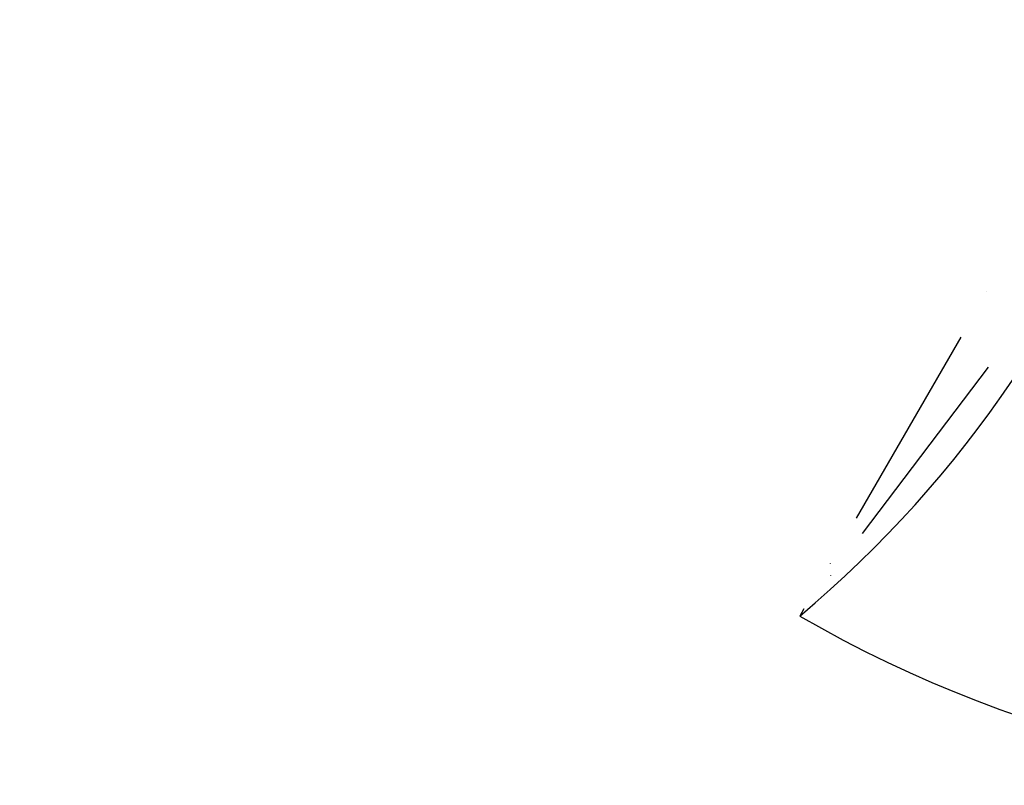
# Model space of a CAD drawing. Header units: millimetres. Extents: x -7686 to -856, y -458 to 6140.
# Tile 25 of 102: x -6025 to -5742, y 3149 to 3369. Entities that reach past the tile are written whole.
import ezdxf

# ---------------------------------------------------------------- set-up
doc = ezdxf.new("R2010")
doc.units = ezdxf.units.MM
doc.header["$LTSCALE"] = 5
doc.linetypes.add('ACAD_ISO10W100', pattern=[18, 12, -3, 0, -3])

msp = doc.modelspace()

# ---------------------------------------------------------------- linework, layer by layer
at = {"color": 2, "linetype": 'ACAD_ISO10W100'}
for p in [(-5619.841, 3511.834), (-5583.961, 3484.674)]:
    msp.add_line(p, (-5801.241, 3197.638), dxfattribs=at)
at = {"color": 4}
msp.add_arc((-5831.961, 3764.628), 692.802, 310, 160, dxfattribs=at)
at = {"color": 4, "linetype": 'ByBlock'}
for centre, radius, start, end in [((-6013.361, 3450.433), 330, 310, 13), ((-5619.841, 3511.834), 362.802, 240, 310)]:
    msp.add_arc(centre, radius, start, end, dxfattribs=at)

doc.saveas('drawing.dxf')
